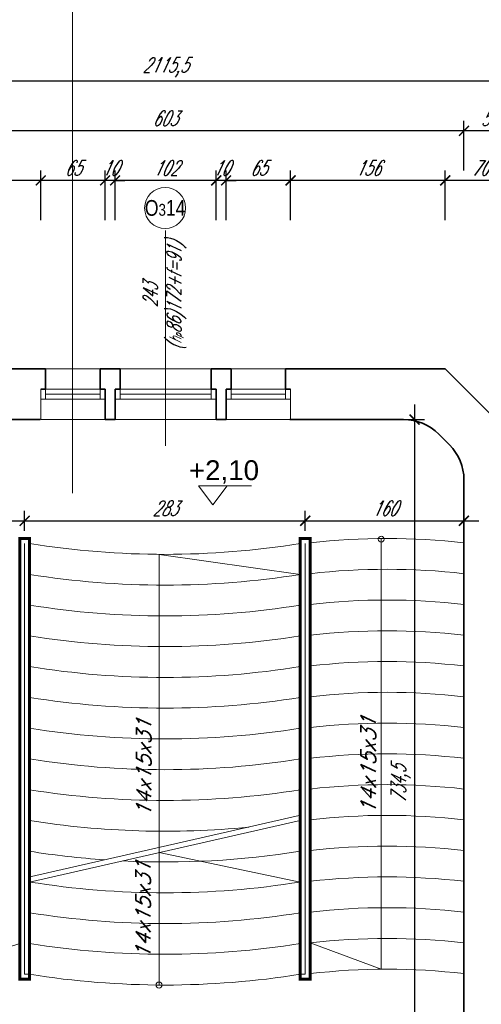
# Model space of a CAD drawing. Header units: millimetres. Extents: x 402 to 79005, y -7782 to 89952.
# Tile 94 of 256: x 24752 to 25218, y 22338 to 23331. Entities that reach past the tile are written whole.
import ezdxf

# ---------------------------------------------------------------- set-up
doc = ezdxf.new("R2010")
doc.units = ezdxf.units.MM
doc.header["$LTSCALE"] = 10
doc.layers.get('0').update_dxf_attribs({"lineweight": 0})
doc.layers.get('Defpoints').update_dxf_attribs({"color": 253})
for name, color, linetype, lineweight in [('000_rzedne', 7, 'Continuous', 0), ('01 parter - ściany', 253, 'Continuous', 35), ('03-01_okna', 253, 'Continuous', 15), ('03-02_schody', 253, 'Continuous', 5), ('04-1_widok', 253, 'Continuous', 5), ('05-01_wymiary', 253, 'Continuous', 5), ('05-03_opis', 253, 'Continuous', 5)]:
    doc.layers.add(name, color=color, linetype=linetype, lineweight=lineweight)
doc.styles.add('ariel', font='ARIAL.TTF', dxfattribs={"width": 0.8})
doc.styles.add('ariel_wym', font='simplex.shx', dxfattribs={"width": 0.65, "oblique": 25})
doc.styles.add('ZAGOSP', font='txt', dxfattribs={"height": 0.8})
doc.dimstyles.new('ariel 50', dxfattribs={"dimtxt": 15, "dimasz": 10, "dimexe": 10, "dimexo": 0, "dimgap": 5, "dimtad": 1, "dimdec": 1, "dimrnd": 0.5, "dimtxsty": 'ariel_wym', "dimblk": 'ARCHTICK', "dimcen": 2.5, "dimdle": 15, "dimazin": 0, "dimtfac": 1, "dimtdec": 1, "dimtix": 1, "dimtmove": 0, "dimatfit": 3, "dimldrblk": 'DOT', "dimfxl": 0, "dimarcsym": 0})
doc.dimstyles.new('ariel 50 wnętrze', dxfattribs={"dimtxt": 15, "dimasz": 10, "dimexe": 10, "dimexo": 0, "dimgap": 5, "dimtad": 1, "dimdec": 1, "dimrnd": 0.5, "dimtxsty": 'ariel_wym', "dimblk": 'ARCHTICK', "dimcen": 2.5, "dimdle": 15, "dimazin": 0, "dimtfac": 1, "dimtdec": 1, "dimtix": 1, "dimtmove": 0, "dimatfit": 3, "dimldrblk": 'DOT', "dimfxl": 0, "dimarcsym": 0})

# ---------------------------------------------------------------- blocks, each defined once
blk = doc.blocks.new('_ArchTick')
at = {"color": 0, "linetype": 'ByBlock', "const_width": 0.15}
blk.add_lwpolyline([(-0.5, -0.5), (0.5, 0.5)], dxfattribs=at)
blk = doc.blocks.new('*D2096')
at = {"layer": '05-01_wymiary', "color": 0, "lineweight": -2}
for p, q in [((25181.43, 23128.65), (25181.43, 23178.65)), ((25251.41, 23128.65), (25251.41, 23178.65)), ((25266.41, 23168.65), (25166.43, 23168.65))]:
    blk.add_line(p, q, dxfattribs=at)
at = {"layer": 'Defpoints', "color": 0}
for p in [(25181.43, 23168.65), (25181.43, 22978.69), (25251.41, 22908.69)]:
    blk.add_point(p, dxfattribs=at)
at = {"layer": '05-01_wymiary', "color": 0, "lineweight": -2, "xscale": 10, "yscale": 10, "zscale": 10, "rotation": 180}
blk.add_blockref('_ArchTick', (25181.43, 23168.65), dxfattribs=at)
at = {"layer": '05-01_wymiary', "color": 0, "lineweight": -2, "xscale": 10, "yscale": 10, "zscale": 10}
blk.add_blockref('_ArchTick', (25251.41, 23168.65), dxfattribs=at)
at = {"layer": '05-01_wymiary', "color": 0, "insert": (25216.42, 23181.15), "char_height": 15, "attachment_point": 5, "style": 'ariel_wym'}
blk.add_mtext('70', dxfattribs=at)
blk = doc.blocks.new('_Dot')
at = {"color": 0, "linetype": 'ByBlock', "lineweight": -2}
blk.add_line((-0.5, 0), (-1, 0), dxfattribs=at)
at = {"color": 0, "linetype": 'ByBlock', "const_width": 0.5}
blk.add_lwpolyline([(-0.25, 0, 1), (0.25, 0, 1)], format="xyb", close=True, dxfattribs=at)
blk = doc.blocks.new('*D2097')
at = {"layer": '05-01_wymiary', "color": 0, "lineweight": -2}
for p, q in [((25025.55, 23128.65), (25025.55, 23178.65)), ((25181.43, 23128.65), (25181.43, 23178.65)), ((25196.43, 23168.65), (25010.55, 23168.65))]:
    blk.add_line(p, q, dxfattribs=at)
at = {"layer": 'Defpoints', "color": 0}
for p in [(25025.55, 23168.65), (25181.43, 22978.69), (25025.55, 22927.69)]:
    blk.add_point(p, dxfattribs=at)
at = {"layer": '05-01_wymiary', "color": 0, "lineweight": -2, "xscale": 10, "yscale": 10, "zscale": 10, "rotation": 180}
blk.add_blockref('_ArchTick', (25025.55, 23168.65), dxfattribs=at)
at = {"layer": '05-01_wymiary', "color": 0, "lineweight": -2, "xscale": 10, "yscale": 10, "zscale": 10}
blk.add_blockref('_ArchTick', (25181.43, 23168.65), dxfattribs=at)
at = {"layer": '05-01_wymiary', "color": 0, "insert": (25103.49, 23181.15), "char_height": 15, "attachment_point": 5, "style": 'ariel_wym'}
blk.add_mtext('156', dxfattribs=at)
blk = doc.blocks.new('*D2098')
at = {"layer": '05-01_wymiary', "color": 0, "lineweight": -2}
for p, q in [((24960.55, 23128.65), (24960.55, 23178.65)), ((25025.55, 23128.65), (25025.55, 23178.65)), ((25040.55, 23168.65), (24945.55, 23168.65))]:
    blk.add_line(p, q, dxfattribs=at)
at = {"layer": 'Defpoints', "color": 0}
for p in [(24960.55, 23168.65), (24960.55, 22927.69), (25025.55, 22927.69)]:
    blk.add_point(p, dxfattribs=at)
at = {"layer": '05-01_wymiary', "color": 0, "lineweight": -2, "xscale": 10, "yscale": 10, "zscale": 10, "rotation": 180}
blk.add_blockref('_ArchTick', (24960.55, 23168.65), dxfattribs=at)
at = {"layer": '05-01_wymiary', "color": 0, "lineweight": -2, "xscale": 10, "yscale": 10, "zscale": 10}
blk.add_blockref('_ArchTick', (25025.55, 23168.65), dxfattribs=at)
at = {"layer": '05-01_wymiary', "color": 0, "insert": (24993.05, 23181.15), "char_height": 15, "attachment_point": 5, "style": 'ariel_wym'}
blk.add_mtext('65', dxfattribs=at)
blk = doc.blocks.new('*D2099')
at = {"layer": '05-01_wymiary', "color": 0, "lineweight": -2}
for p, q in [((24950.55, 23128.65), (24950.55, 23178.65)), ((24960.55, 23128.65), (24960.55, 23178.65)), ((24950.55, 23168.65), (24940.55, 23168.65)), ((24960.55, 23168.65), (24950.55, 23168.65)), ((24960.55, 23168.65), (24970.55, 23168.65))]:
    blk.add_line(p, q, dxfattribs=at)
at = {"layer": 'Defpoints', "color": 0}
for p in [(24950.55, 23168.65), (24950.55, 22927.69), (24960.55, 22927.69)]:
    blk.add_point(p, dxfattribs=at)
at = {"layer": '05-01_wymiary', "color": 0, "lineweight": -2, "xscale": 10, "yscale": 10, "zscale": 10}
blk.add_blockref('_ArchTick', (24950.55, 23168.65), dxfattribs=at)
at = {"layer": '05-01_wymiary', "color": 0, "lineweight": -2, "xscale": 10, "yscale": 10, "zscale": 10, "rotation": 180}
blk.add_blockref('_ArchTick', (24960.55, 23168.65), dxfattribs=at)
at = {"layer": '05-01_wymiary', "color": 0, "insert": (24955.55, 23181.15), "char_height": 15, "attachment_point": 5, "style": 'ariel_wym'}
blk.add_mtext('10', dxfattribs=at)
blk = doc.blocks.new('*D2100')
at = {"layer": '05-01_wymiary', "color": 0, "lineweight": -2}
for p, q in [((24848.55, 23128.65), (24848.55, 23178.65)), ((24950.55, 23128.65), (24950.55, 23178.65)), ((24965.55, 23168.65), (24833.55, 23168.65))]:
    blk.add_line(p, q, dxfattribs=at)
at = {"layer": 'Defpoints', "color": 0}
for p in [(24848.55, 23168.65), (24848.55, 22927.69), (24950.55, 22927.69)]:
    blk.add_point(p, dxfattribs=at)
at = {"layer": '05-01_wymiary', "color": 0, "lineweight": -2, "xscale": 10, "yscale": 10, "zscale": 10, "rotation": 180}
blk.add_blockref('_ArchTick', (24848.55, 23168.65), dxfattribs=at)
at = {"layer": '05-01_wymiary', "color": 0, "lineweight": -2, "xscale": 10, "yscale": 10, "zscale": 10}
blk.add_blockref('_ArchTick', (24950.55, 23168.65), dxfattribs=at)
at = {"layer": '05-01_wymiary', "color": 0, "insert": (24899.55, 23181.15), "char_height": 15, "attachment_point": 5, "style": 'ariel_wym'}
blk.add_mtext('102', dxfattribs=at)
blk = doc.blocks.new('*D2101')
at = {"layer": '05-01_wymiary', "color": 0, "lineweight": -2}
for p, q in [((24838.55, 23128.65), (24838.55, 23178.65)), ((24848.55, 23128.65), (24848.55, 23178.65)), ((24838.55, 23168.65), (24828.55, 23168.65)), ((24848.55, 23168.65), (24838.55, 23168.65)), ((24848.55, 23168.65), (24858.55, 23168.65))]:
    blk.add_line(p, q, dxfattribs=at)
at = {"layer": 'Defpoints', "color": 0}
for p in [(24838.55, 23168.65), (24838.55, 22927.69), (24848.55, 22927.69)]:
    blk.add_point(p, dxfattribs=at)
at = {"layer": '05-01_wymiary', "color": 0, "lineweight": -2, "xscale": 10, "yscale": 10, "zscale": 10}
blk.add_blockref('_ArchTick', (24838.55, 23168.65), dxfattribs=at)
at = {"layer": '05-01_wymiary', "color": 0, "lineweight": -2, "xscale": 10, "yscale": 10, "zscale": 10, "rotation": 180}
blk.add_blockref('_ArchTick', (24848.55, 23168.65), dxfattribs=at)
at = {"layer": '05-01_wymiary', "color": 0, "insert": (24843.55, 23181.15), "char_height": 15, "attachment_point": 5, "style": 'ariel_wym'}
blk.add_mtext('10', dxfattribs=at)
blk = doc.blocks.new('*D2102')
at = {"layer": '05-01_wymiary', "color": 0, "lineweight": -2}
for p, q in [((24773.55, 23128.65), (24773.55, 23178.65)), ((24838.55, 23128.65), (24838.55, 23178.65)), ((24853.55, 23168.65), (24758.55, 23168.65))]:
    blk.add_line(p, q, dxfattribs=at)
at = {"layer": 'Defpoints', "color": 0}
for p in [(24773.55, 23168.65), (24773.55, 22927.69), (24838.55, 22927.69)]:
    blk.add_point(p, dxfattribs=at)
at = {"layer": '05-01_wymiary', "color": 0, "lineweight": -2, "xscale": 10, "yscale": 10, "zscale": 10, "rotation": 180}
blk.add_blockref('_ArchTick', (24773.55, 23168.65), dxfattribs=at)
at = {"layer": '05-01_wymiary', "color": 0, "lineweight": -2, "xscale": 10, "yscale": 10, "zscale": 10}
blk.add_blockref('_ArchTick', (24838.55, 23168.65), dxfattribs=at)
at = {"layer": '05-01_wymiary', "color": 0, "insert": (24806.05, 23181.15), "char_height": 15, "attachment_point": 5, "style": 'ariel_wym'}
blk.add_mtext('65', dxfattribs=at)
blk = doc.blocks.new('*D2103')
at = {"layer": '05-01_wymiary', "color": 0, "lineweight": -2}
for p, q in [((24616.43, 23128.65), (24616.43, 23178.65)), ((24773.55, 23128.65), (24773.55, 23178.65)), ((24788.55, 23168.65), (24601.43, 23168.65))]:
    blk.add_line(p, q, dxfattribs=at)
at = {"layer": 'Defpoints', "color": 0}
for p in [(24616.43, 23168.65), (24616.43, 22978.69), (24773.55, 22927.69)]:
    blk.add_point(p, dxfattribs=at)
at = {"layer": '05-01_wymiary', "color": 0, "lineweight": -2, "xscale": 10, "yscale": 10, "zscale": 10, "rotation": 180}
blk.add_blockref('_ArchTick', (24616.43, 23168.65), dxfattribs=at)
at = {"layer": '05-01_wymiary', "color": 0, "lineweight": -2, "xscale": 10, "yscale": 10, "zscale": 10}
blk.add_blockref('_ArchTick', (24773.55, 23168.65), dxfattribs=at)
at = {"layer": '05-01_wymiary', "color": 0, "insert": (24694.99, 23181.15), "char_height": 15, "attachment_point": 5, "style": 'ariel_wym'}
blk.add_mtext('157', dxfattribs=at)
blk = doc.blocks.new('*D2119')
at = {"layer": '05-01_wymiary', "color": 0, "lineweight": -2}
for p, q in [((25200.32, 23178.65), (25200.32, 23228.65)), ((25251.39, 23178.65), (25251.39, 23228.65)), ((25266.39, 23218.65), (25185.32, 23218.65))]:
    blk.add_line(p, q, dxfattribs=at)
at = {"layer": 'Defpoints', "color": 0, "lineweight": 0}
for p in [(25200.32, 23218.65), (25200.32, 22866.9), (25251.39, 22826.66)]:
    blk.add_point(p, dxfattribs=at)
at = {"layer": '05-01_wymiary', "color": 0, "lineweight": -2, "xscale": 10, "yscale": 10, "zscale": 10, "rotation": 180}
blk.add_blockref('_ArchTick', (25200.32, 23218.65), dxfattribs=at)
at = {"layer": '05-01_wymiary', "color": 0, "lineweight": -2, "xscale": 10, "yscale": 10, "zscale": 10}
blk.add_blockref('_ArchTick', (25251.39, 23218.65), dxfattribs=at)
at = {"layer": '05-01_wymiary', "color": 0, "insert": (25225.86, 23231.15), "char_height": 15, "attachment_point": 5, "style": 'ariel_wym'}
blk.add_mtext('51', dxfattribs=at)
blk = doc.blocks.new('*D2120')
at = {"layer": '05-01_wymiary', "color": 0, "lineweight": -2}
for p, q in [((24597.38, 23178.65), (24597.38, 23228.65)), ((25200.32, 23178.65), (25200.32, 23228.65)), ((25215.32, 23218.65), (24582.38, 23218.65))]:
    blk.add_line(p, q, dxfattribs=at)
at = {"layer": 'Defpoints', "color": 0}
for p in [(24597.38, 23218.65), (24597.38, 22866.85), (25200.32, 22866.9)]:
    blk.add_point(p, dxfattribs=at)
at = {"layer": '05-01_wymiary', "color": 0, "lineweight": -2, "xscale": 10, "yscale": 10, "zscale": 10, "rotation": 180}
blk.add_blockref('_ArchTick', (24597.38, 23218.65), dxfattribs=at)
at = {"layer": '05-01_wymiary', "color": 0, "lineweight": -2, "xscale": 10, "yscale": 10, "zscale": 10}
blk.add_blockref('_ArchTick', (25200.32, 23218.65), dxfattribs=at)
at = {"layer": '05-01_wymiary', "color": 0, "insert": (24898.85, 23231.15), "char_height": 15, "attachment_point": 5, "style": 'ariel_wym'}
blk.add_mtext('603', dxfattribs=at)
blk = doc.blocks.new('*D2126')
at = {"layer": '05-01_wymiary', "color": 0, "lineweight": -2}
for p, q in [((23841.38, 23228.65), (23841.38, 23278.65)), ((25957, 23228.65), (25957, 23278.65)), ((25972, 23268.65), (23826.38, 23268.65))]:
    blk.add_line(p, q, dxfattribs=at)
at = {"layer": 'Defpoints', "color": 0}
for p in [(23841.38, 23268.65), (23841.38, 22657.31), (25957, 22657.31)]:
    blk.add_point(p, dxfattribs=at)
at = {"layer": '05-01_wymiary', "color": 0, "lineweight": -2, "xscale": 10, "yscale": 10, "zscale": 10, "rotation": 180}
blk.add_blockref('_ArchTick', (23841.38, 23268.65), dxfattribs=at)
at = {"layer": '05-01_wymiary', "color": 0, "lineweight": -2, "xscale": 10, "yscale": 10, "zscale": 10}
blk.add_blockref('_ArchTick', (25957, 23268.65), dxfattribs=at)
at = {"layer": '05-01_wymiary', "color": 0, "insert": (24899.19, 23282.58), "char_height": 15, "attachment_point": 5, "style": 'ariel_wym'}
blk.add_mtext('2115,5', dxfattribs=at)
blk = doc.blocks.new('*D2552')
at = {"layer": '05-01_wymiary', "color": 0, "lineweight": -2}
for p, q in [((24597.38, 22815.72), (24597.38, 22835.72)), ((24757.38, 22815.72), (24757.38, 22835.72)), ((24582.38, 22825.72), (24772.38, 22825.72))]:
    blk.add_line(p, q, dxfattribs=at)
at = {"layer": 'Defpoints', "color": 0}
for p in [(24757.38, 22825.72), (24597.38, 22802.69), (24757.38, 22802.69)]:
    blk.add_point(p, dxfattribs=at)
at = {"layer": '05-01_wymiary', "color": 0, "lineweight": -2, "xscale": 10, "yscale": 10, "zscale": 10, "rotation": 180}
blk.add_blockref('_ArchTick', (24597.38, 22825.72), dxfattribs=at)
at = {"layer": '05-01_wymiary', "color": 0, "lineweight": -2, "xscale": 10, "yscale": 10, "zscale": 10}
blk.add_blockref('_ArchTick', (24757.38, 22825.72), dxfattribs=at)
at = {"layer": '05-01_wymiary', "color": 0, "insert": (24677.38, 22838.22), "char_height": 15, "attachment_point": 5, "style": 'ariel_wym'}
blk.add_mtext('160', dxfattribs=at)
blk = doc.blocks.new('*D2553')
at = {"layer": '05-01_wymiary', "color": 0, "lineweight": -2}
for p, q in [((24757.38, 22815.72), (24757.38, 22835.72)), ((25040.32, 22815.72), (25040.32, 22835.72)), ((24742.38, 22825.72), (25055.32, 22825.72))]:
    blk.add_line(p, q, dxfattribs=at)
at = {"layer": 'Defpoints', "color": 0}
for p in [(25040.32, 22825.72), (24757.38, 22802.69), (25040.32, 22802.69)]:
    blk.add_point(p, dxfattribs=at)
at = {"layer": '05-01_wymiary', "color": 0, "lineweight": -2, "xscale": 10, "yscale": 10, "zscale": 10, "rotation": 180}
blk.add_blockref('_ArchTick', (24757.38, 22825.72), dxfattribs=at)
at = {"layer": '05-01_wymiary', "color": 0, "lineweight": -2, "xscale": 10, "yscale": 10, "zscale": 10}
blk.add_blockref('_ArchTick', (25040.32, 22825.72), dxfattribs=at)
at = {"layer": '05-01_wymiary', "color": 0, "insert": (24898.85, 22838.22), "char_height": 15, "attachment_point": 5, "style": 'ariel_wym'}
blk.add_mtext('283', dxfattribs=at)
blk = doc.blocks.new('*D2554')
at = {"layer": '05-01_wymiary', "color": 0, "lineweight": -2}
for p, q in [((25040.32, 22815.72), (25040.32, 22835.72)), ((25200.32, 22815.72), (25200.32, 22835.72)), ((25025.32, 22825.72), (25215.32, 22825.72))]:
    blk.add_line(p, q, dxfattribs=at)
at = {"layer": 'Defpoints', "color": 0}
for p in [(25200.32, 22825.72), (25040.32, 22802.69), (25200.32, 22803.38)]:
    blk.add_point(p, dxfattribs=at)
at = {"layer": '05-01_wymiary', "color": 0, "lineweight": -2, "xscale": 10, "yscale": 10, "zscale": 10, "rotation": 180}
blk.add_blockref('_ArchTick', (25040.32, 22825.72), dxfattribs=at)
at = {"layer": '05-01_wymiary', "color": 0, "lineweight": -2, "xscale": 10, "yscale": 10, "zscale": 10}
blk.add_blockref('_ArchTick', (25200.32, 22825.72), dxfattribs=at)
at = {"layer": '05-01_wymiary', "color": 0, "insert": (25120.32, 22838.22), "char_height": 15, "attachment_point": 5, "style": 'ariel_wym'}
blk.add_mtext('160', dxfattribs=at)
blk = doc.blocks.new('*D2555')
at = {"layer": '05-01_wymiary', "color": 0, "lineweight": -2}
for p, q in [((25150.57, 22942.69), (25150.57, 22178.19)), ((25140.57, 22927.69), (25160.57, 22927.69)), ((25151.16, 22193.19), (25140.57, 22193.19))]:
    blk.add_line(p, q, dxfattribs=at)
at = {"layer": 'Defpoints', "color": 0}
for p in [(25139.53, 22927.69), (25150.57, 22193.19), (25151.16, 22193.19)]:
    blk.add_point(p, dxfattribs=at)
at = {"layer": '05-01_wymiary', "color": 0, "lineweight": -2, "xscale": 10, "yscale": 10, "zscale": 10}
for p, rotation in [((25150.57, 22927.69), 90), ((25150.57, 22193.19), 270)]:
    blk.add_blockref('_ArchTick', p, dxfattribs=dict(at, rotation=rotation))
at = {"layer": '05-01_wymiary', "color": 0, "insert": (25136.64, 22560.44), "char_height": 15, "attachment_point": 5, "rotation": 90, "style": 'ariel_wym'}
blk.add_mtext('734,5', dxfattribs=at)
blk = doc.blocks.new('A$C613D1E3E')
for p, q in [((39.12, 19.09), (-14.56, 19.09)), ((-14.56, 19.09), (0, 0)), ((14.56, 19.09), (0, 0))]:
    blk.add_line(p, q)

msp = doc.modelspace()

# ---------------------------------------------------------------- linework, layer by layer
at = {"layer": '01 parter - ściany'}
for p, q in [((24773.546, 22978.689), (24616.425, 22978.689)), ((24833.546, 22958.189), (24833.546, 22978.689)), ((24833.546, 22978.689), (24853.546, 22978.689)), ((24853.546, 22978.689), (24833.546, 22978.689)), ((24853.546, 22958.189), (24853.546, 22978.689)), ((24945.546, 22958.189), (24945.546, 22978.689)), ((24945.546, 22978.689), (24965.719, 22978.689)), ((24965.719, 22978.689), (24945.546, 22978.689)), ((24965.719, 22978.689), (24965.719, 22958.189)), ((25181.425, 22978.689), (25025.546, 22978.689)), ((25251.41, 22908.689), (25181.425, 22978.689)), ((24838.546, 22958.189), (24833.546, 22958.189)), ((24838.546, 22927.689), (24838.546, 22958.189)), ((24853.546, 22958.189), (24848.546, 22958.189)), ((24848.546, 22958.189), (24848.546, 22927.689)), ((24950.546, 22958.189), (24945.546, 22958.189)), ((24950.546, 22927.689), (24950.546, 22958.189)), ((24965.719, 22958.189), (24960.546, 22958.189)), ((24960.546, 22958.189), (24960.546, 22927.689)), ((24772.875, 22927.689), (24658.211, 22927.689)), ((24848.546, 22927.689), (24838.546, 22927.689)), ((24960.546, 22927.689), (24950.546, 22927.689)), ((25139.534, 22927.689), (25024.875, 22927.689)), ((25185.682, 22902.249), (25174.893, 22913.04)), ((25200.322, 22866.898), (25200.372, 22680.689)), ((25200.372, 22680.689), (25200.372, 22243.189))]:
    msp.add_line(p, q, dxfattribs=at)
at = {"layer": '01 parter - ściany', "linetype": 'Continuous', "lineweight": 0}
for p, q in [((24773.546, 22927.689), (24773.546, 22958.189)), ((25025.546, 22927.689), (25025.546, 22958.189))]:
    msp.add_line(p, q, dxfattribs=at)
at = {"layer": '01 parter - ściany'}
for points in [[(24773.546, 22958.189), (24778.546, 22958.189), (24778.546, 22978.689), (24773.546, 22978.689)], [(25025.546, 22958.189), (25020.546, 22958.189), (25020.546, 22978.689), (25025.546, 22978.689)]]:
    msp.add_lwpolyline(points, dxfattribs=at)
for centre, start, end in [((25139.534, 22877.689), 44.993912, 90), ((25150.322, 22866.898), 0, 44.993912)]:
    msp.add_arc(centre, 50, start, end, dxfattribs=at)
at = {"layer": '03-01_okna', "linetype": 'Continuous', "lineweight": 0}
for p, q in [((24773.546, 22978.689), (25025.546, 22978.689)), ((24773.546, 22958.189), (24838.546, 22958.189)), ((24778.546, 22948.189), (24778.546, 22958.189)), ((24778.546, 22953.189), (24833.546, 22953.189)), ((24833.546, 22948.189), (24833.546, 22958.189)), ((24848.546, 22958.189), (24950.546, 22958.189)), ((24853.546, 22948.189), (24853.546, 22958.189)), ((24853.546, 22953.189), (24945.546, 22953.189)), ((24945.546, 22948.189), (24945.546, 22958.189)), ((24960.546, 22958.189), (25025.546, 22958.189)), ((24965.546, 22948.189), (24965.546, 22958.189)), ((24965.546, 22953.189), (25020.546, 22953.189)), ((25020.546, 22948.189), (25020.546, 22958.189)), ((24773.546, 22948.189), (24838.546, 22948.189)), ((24838.546, 22948.189), (24833.546, 22948.189)), ((24848.546, 22948.189), (24950.546, 22948.189)), ((24848.546, 22948.189), (24853.546, 22948.189)), ((24950.546, 22948.189), (24945.546, 22948.189)), ((24960.546, 22948.189), (25025.546, 22948.189)), ((24960.546, 22948.189), (24965.546, 22948.189)), ((25020.546, 22948.189), (25015.546, 22948.189))]:
    msp.add_line(p, q, dxfattribs=at)
at = {"layer": '03-02_schody'}
for p, q in [((24752.375, 22807.689), (24752.375, 22802.689)), ((24752.375, 22363.689), (24752.375, 22802.689)), ((24757.375, 22368.689), (24757.375, 22802.689)), ((24762.375, 22802.689), (24762.375, 22807.689)), ((25035.322, 22807.689), (25035.322, 22802.689)), ((25040.322, 22368.689), (25040.322, 22802.689)), ((25045.322, 22802.689), (25045.322, 22807.689)), ((25116.872, 22373.828), (25116.872, 22807.828)), ((24892.899, 22791.867), (24892.899, 22357.887)), ((24892.899, 22791.867), (25035.322, 22771.689)), ((25034.215, 22528.564), (24761.268, 22466.564)), ((25035.322, 22523.689), (24762.375, 22461.689)), ((24892.899, 22491.337), (25035.322, 22461.689)), ((24668.925, 22373.138), (24752.375, 22399.689)), ((25116.872, 22373.828), (25045.322, 22400.378)), ((24762.375, 22363.689), (24752.375, 22363.689)), ((24762.375, 22368.689), (24757.375, 22368.689)), ((25040.322, 22368.689), (25035.322, 22368.689)), ((25045.322, 22363.689), (25035.322, 22363.689))]:
    msp.add_line(p, q, dxfattribs=at)
at = {"layer": '03-02_schody', "const_width": 3}
for points in [[(24762.375, 22363.689), (24762.375, 22807.689), (24752.375, 22807.689), (24752.375, 22363.689)], [(25035.322, 22363.689), (25035.322, 22807.689), (25045.322, 22807.689), (25045.322, 22363.689)]]:
    msp.add_lwpolyline(points, close=True, dxfattribs=at)
at = {"layer": '03-02_schody'}
for centre in [(25116.872, 22807.112), (24892.899, 22357.887)]:
    msp.add_circle(centre, 3, dxfattribs=at)
for centre, radius, start, end in [((24898.849, 23657.806), 865.939, 260.932281, 279.067719), ((25122.822, 22130.616), 677.211, 83.42868, 96.57132), ((24898.849, 23626.806), 865.939, 260.932281, 279.067719), ((25122.822, 22099.616), 677.211, 83.42868, 96.57132), ((24898.849, 23595.806), 865.939, 260.932281, 279.067719), ((25122.822, 22068.616), 677.211, 83.42868, 96.57132), ((25122.822, 22037.616), 677.211, 83.42868, 96.57132), ((24898.849, 23564.806), 865.939, 260.932281, 279.067719), ((25122.822, 22006.616), 677.211, 83.42868, 96.57132), ((24898.849, 23533.806), 865.939, 260.932281, 279.067719), ((25122.822, 21975.616), 677.211, 83.42868, 96.57132), ((24898.849, 23502.806), 865.939, 260.932281, 279.067719), ((25122.822, 21944.616), 677.211, 83.42868, 96.57132), ((24898.849, 23471.806), 865.939, 260.932281, 279.067719), ((24898.849, 23440.806), 865.939, 260.932281, 279.067719), ((25122.822, 21913.616), 677.211, 83.42868, 96.57132), ((24898.849, 23409.806), 865.939, 260.932281, 279.067719), ((25122.822, 21882.616), 677.211, 83.42868, 96.57132), ((24898.849, 23378.806), 865.939, 260.932281, 275.594421), ((25122.822, 21851.616), 677.211, 83.42868, 96.57132), ((24898.849, 23347.806), 865.939, 260.932281, 265.973484), ((24898.849, 23347.806), 865.939, 267.157015, 279.067719), ((25122.822, 21820.616), 677.211, 83.42868, 96.57132), ((25122.822, 21789.616), 677.211, 83.42868, 96.57132), ((24898.849, 23316.806), 865.939, 260.932281, 279.067719), ((25122.822, 21758.616), 677.211, 83.42868, 96.57132), ((24898.849, 23285.806), 865.939, 260.932281, 279.067719), ((25122.822, 21727.616), 677.211, 83.42868, 96.57132), ((24898.849, 23254.806), 865.939, 260.932281, 279.067719), ((25122.822, 21696.616), 677.211, 83.42868, 96.57132), ((24898.849, 23223.806), 865.939, 260.932281, 279.067719)]:
    msp.add_arc(centre, radius, start, end, dxfattribs=at)
at = {"layer": '04-1_widok'}
msp.add_line((25025.546, 22927.689), (24773.546, 22927.689), dxfattribs=at)
at = {"layer": '05-03_opis'}
msp.add_line((24805.682, 23493.551), (24805.682, 22853.507), dxfattribs=at)
at = {"layer": '05-03_opis', "lineweight": 0}
msp.add_line((24899.546, 22901.304), (24899.546, 23118.163), dxfattribs=at)
msp.add_circle((24899.046, 23140.852), 20.689, dxfattribs=at)

# ---------------------------------------------------------------- block references
at = {"layer": '000_rzedne', "color": 1, "lineweight": 0}
msp.add_blockref('A$C613D1E3E', (24947.151, 22841.889), dxfattribs=at)

# ---------------------------------------------------------------- texts
at = {"layer": '000_rzedne', "color": 1, "lineweight": 0, "insert": (24993.732, 22886.647, 0), "char_height": 20, "width": 434.43083, "attachment_point": 3, "style": 'ZAGOSP'}
msp.add_mtext('{\\fArial|b0|i0|c238|p34;+2,10}', dxfattribs=at)
at = {"layer": '05-03_opis', "lineweight": 0, "insert": (24899.046, 23140.852), "char_height": 15.84, "width": 75.19353, "attachment_point": 5, "style": 'ariel'}
msp.add_mtext('O{\\H0.7576x;3}14', dxfattribs=at)
at = {"layer": '05-03_opis', "lineweight": 0, "attachment_point": 5, "rotation": 90, "style": 'ariel_wym'}
for s, insert, char_height, width in [('243\\P({\\H0.8333x;h\\H0.6x;p}86)172+f=91)', (24898.475, 23052.86), 14.4, 103.50254), ('{\\W1;14x15x31}', (25103.885, 22578.821), 15, 55), ('{\\W1;14x15x31}', (24877.592, 22576.193), 15, 55), ('{\\W1;14x15x31}', (24876.853, 22432.994), 15, 55)]:
    msp.add_mtext(s, dxfattribs=dict(at, insert=insert, char_height=char_height, width=width))

# ---------------------------------------------------------------- dimensions: what is measured, and where the dimension line sits
at = {"layer": '05-01_wymiary'}
for base, p1, p2, dimstyle, picture, middle in [((23841.375, 23268.649), (25956.997, 22657.314), (23841.375, 22657.314), 'ariel 50', '*D2126', (24899.186, 23282.578)), ((24757.375, 22825.716), (24597.375, 22802.689), (24757.375, 22802.689), 'ariel 50 wnętrze', '*D2552', (24677.375, 22838.216))]:
    dim = msp.add_linear_dim(base=base, p1=p1, p2=p2, dimstyle=dimstyle, dxfattribs=at)
    dim.commit()
    dim.dimension.update_dxf_attribs({"geometry": picture, "text_midpoint": middle})
for base, p1, p2, dimstyle, picture, middle in [((24597.375, 23218.649), (25200.322, 22866.898), (24597.375, 22866.853), 'ariel 50', '*D2120', (24898.849, 23231.149)), ((25200.322, 23218.649), (25251.391, 22826.659), (25200.322, 22866.898), 'ariel 50', '*D2119', (25225.857, 23231.149)), ((24616.425, 23168.649), (24773.546, 22927.689), (24616.425, 22978.689), 'ariel 50', '*D2103', (24694.986, 23181.149)), ((24773.546, 23168.649), (24838.546, 22927.689), (24773.546, 22927.689), 'ariel 50', '*D2102', (24806.046, 23181.149)), ((24838.546, 23168.649), (24848.546, 22927.689), (24838.546, 22927.689), 'ariel 50', '*D2101', (24843.546, 23181.149)), ((24848.546, 23168.649), (24950.546, 22927.689), (24848.546, 22927.689), 'ariel 50', '*D2100', (24899.546, 23181.149)), ((24950.546, 23168.649), (24960.546, 22927.689), (24950.546, 22927.689), 'ariel 50', '*D2099', (24955.546, 23181.149)), ((24960.546, 23168.649), (25025.546, 22927.689), (24960.546, 22927.689), 'ariel 50', '*D2098', (24993.046, 23181.149)), ((25025.546, 23168.649), (25181.425, 22978.689), (25025.546, 22927.689), 'ariel 50', '*D2097', (25103.486, 23181.149)), ((25181.425, 23168.649), (25251.41, 22908.689), (25181.425, 22978.689), 'ariel 50', '*D2096', (25216.418, 23181.149)), ((25040.322, 22825.716), (24757.375, 22802.689), (25040.322, 22802.689), 'ariel 50 wnętrze', '*D2553', (24898.849, 22838.216)), ((25200.322, 22825.716), (25040.322, 22802.689), (25200.322, 22803.378), 'ariel 50 wnętrze', '*D2554', (25120.322, 22838.216))]:
    dim = msp.add_linear_dim(base=base, p1=p1, p2=p2, dimstyle=dimstyle, override={"dimtmove": 1}, dxfattribs=at)
    dim.commit()
    dim.dimension.update_dxf_attribs({"geometry": picture, "text_midpoint": middle})
dim = msp.add_linear_dim(base=(25150.565, 22193.195), p1=(25139.534, 22927.689), p2=(25151.164, 22193.195), angle=90, dimstyle='ariel 50 wnętrze', dxfattribs=at)
dim.commit()
dim.dimension.update_dxf_attribs({"geometry": '*D2555', "text_midpoint": (25136.636, 22560.442)})

doc.saveas('drawing.dxf')
